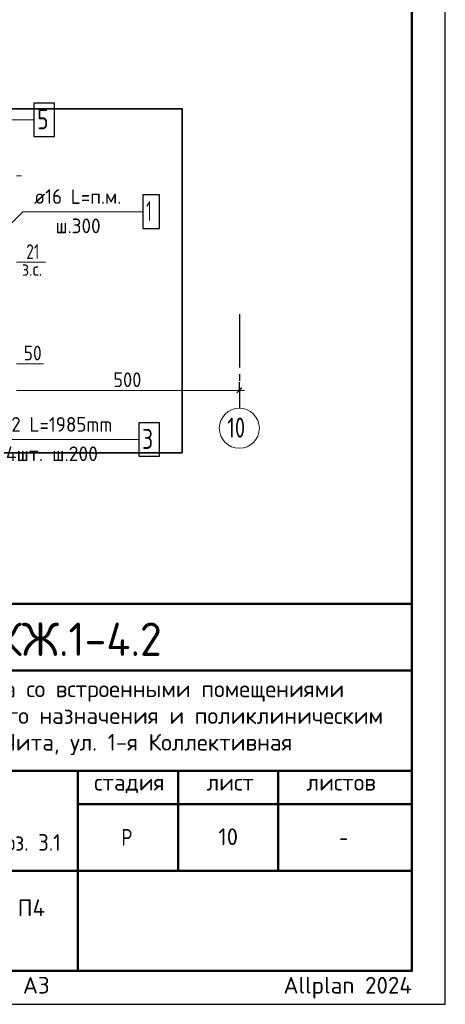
# Model space of a CAD drawing. Header units: millimetres. Extents: x 0 to 42000, y 0 to 29700.
# Tile 20 of 30: x 35629 to 42000, y 0 to 14751. Entities that reach past the tile are written whole.
import ezdxf

# ---------------------------------------------------------------- set-up
doc = ezdxf.new("R2010")
doc.units = ezdxf.units.MM
doc.linetypes.add('______5', pattern=[1100, 800, -100, 100, -100])
for name, color, linetype, lineweight in [('S1 Продольная арматура', 52, 'Continuous', 25), ('S2 ДОП Продольная арматура', 52, 'Continuous', 25), ('Standard', 7, 'Continuous', 25), ('Надписи', 7, 'Continuous', 25), ('Оси', 7, '______5', 13), ('Позиционная метка линия выноска', 7, 'Continuous', 13), ('Размерная выноска', 7, 'Continuous', 13), ('Хомут', 52, 'Continuous', 25)]:
    doc.layers.add(name, color=color, linetype=linetype, lineweight=lineweight)
doc.styles.add('ISOCPEUR', font='txt')

msp = doc.modelspace()

# ---------------------------------------------------------------- linework, layer by layer
at = {"layer": 'S1 Продольная арматура', "color": 7, "linetype": 'Continuous', "lineweight": 25, "transparency": 33554687}
msp.add_lwpolyline([(37471, 11625), (37721, 11625), (37721, 12125), (37471, 12125), (37471, 11625)], dxfattribs=at)
at = {"layer": 'S2 ДОП Продольная арматура', "color": 7, "linetype": 'Continuous', "lineweight": 25, "transparency": 33554687}
msp.add_lwpolyline([(37411, 8210), (37721, 8210), (37721, 8710), (37411, 8710), (37411, 8210)], dxfattribs=at)
at = {"layer": 'Standard', "color": 7, "linetype": 'Continuous', "lineweight": 13, "transparency": 33554687}
for p, q in [((35583, 12411), (35658, 12411)), ((35583, 11117), (35658, 11117)), ((35583, 9597), (35658, 9597)), ((35583, 9197), (38917, 9197)), ((38917, 9197), (38992, 9197))]:
    msp.add_line(p, q, dxfattribs=at)
at = {"layer": 'Standard', "color": 7, "linetype": 'Continuous', "lineweight": -3, "transparency": 33554687}
for q in [(38917, 9322), (38917, 9072), (38917, 9063)]:
    msp.add_line((38917, 9197), q, dxfattribs=at)
at = {"layer": 'Standard', "color": 7, "linetype": 'Continuous', "lineweight": 25, "transparency": 33554687}
for p, q in [((38879, 9159), (38954, 9234)), ((41500, 500), (41500, 6000)), ((23000, 500), (41500, 500)), ((23000, 500), (41500, 500)), ((23000, 500), (41500, 500))]:
    msp.add_line(p, q, dxfattribs=at)
at = {"layer": 'Standard', "color": 7, "linetype": 'Continuous', "lineweight": 50, "transparency": 33554687}
for p, q in [((23000, 6000), (41500, 6000)), ((29500, 5000), (41500, 5000)), ((29500, 3500), (41500, 3500)), ((36500, 2000), (36500, 3500)), ((38000, 2000), (38000, 3500)), ((39500, 2000), (39500, 3500)), ((36500, 3000), (41500, 3000)), ((29500, 2000), (41500, 2000)), ((36500, 500), (36500, 2000)), ((36500, 500), (36500, 2000))]:
    msp.add_line(p, q, dxfattribs=at)
at = {"layer": 'Standard', "color": 7, "linetype": 'Continuous', "lineweight": 25, "transparency": 33554687}
msp.add_lwpolyline([(0, 0), (42000, 0), (42000, 29700), (0, 29700), (0, 0)], close=True, dxfattribs=at)
at = {"layer": 'Standard', "color": 7, "linetype": 'Continuous', "lineweight": 50, "transparency": 33554687}
msp.add_lwpolyline([(2000, 29200), (41500, 29200), (41500, 500), (2000, 500), (2000, 29200)], close=True, dxfattribs=at)
at = {"layer": 'Standard', "color": 7, "linetype": 'Continuous', "lineweight": 13, "transparency": 33554687}
msp.add_lwpolyline([(41500, 29200), (23000, 29200), (23000, 6000), (41500, 6000), (41500, 29200)], dxfattribs=at)
at = {"layer": 'Standard', "color": 254, "linetype": 'Continuous', "lineweight": 35, "true_color": 0xc4c4ff, "transparency": 33554687}
msp.add_lwpolyline([(26051, 8263), (38059, 8263), (38059, 13418), (26051, 13418), (26051, 8263)], dxfattribs=at)
at = {"layer": 'Standard', "color": 7, "linetype": 'Continuous', "lineweight": 25, "transparency": 33554687}
msp.add_lwpolyline([(41500, 6000), (23000, 6000), (23000, 500), (41500, 500), (41500, 6000)], dxfattribs=at)
at = {"layer": 'Оси', "color": 8, "linetype": '______5', "lineweight": -3, "transparency": 33554687}
msp.add_line((38917, 10341), (38917, 8930), dxfattribs=at)
at = {"layer": 'Оси', "color": 7, "linetype": 'Continuous', "lineweight": 13, "transparency": 33554687}
msp.add_circle((38917, 8630), 300, dxfattribs=at)
at = {"layer": 'Позиционная метка линия выноска', "color": 7, "linetype": 'Continuous', "lineweight": 13, "transparency": 33554687}
for points in [[(35840, 13250), (33610, 13250), (33610, 11117), (33343, 11117)], [(35250, 11450), (35674, 11875), (37471, 11875)], [(37411, 8460), (34749, 8460), (34749, 10660)]]:
    msp.add_lwpolyline(points, dxfattribs=at)
at = {"layer": 'Размерная выноска', "color": 7, "linetype": 'Continuous', "lineweight": 13, "transparency": 33554687}
for p, q in [((35583, 11117), (36014, 11117)), ((35983, 9597), (35583, 9597))]:
    msp.add_line(p, q, dxfattribs=at)
at = {"layer": 'Хомут', "color": 7, "linetype": 'Continuous', "lineweight": 25, "transparency": 33554687}
msp.add_lwpolyline([(35840, 13000), (36150, 13000), (36150, 13500), (35840, 13500), (35840, 13000)], dxfattribs=at)

# ---------------------------------------------------------------- texts
at = {"layer": 'S1 Продольная арматура', "color": 7, "linetype": 'Continuous', "lineweight": 13, "transparency": 33554687, "attachment_point": 7, "style": 'ISOCPEUR'}
for s, insert, char_height, width in [('\\W0.94;ø16 L=п.м. ', (35845, 11992), 220, 1599.14), ('\\W0.56;1', (37521, 11735), 300, 233.34), ('\\W0.95;ш.300 ', (36164, 11552), 220, 962.13)]:
    msp.add_mtext(s, dxfattribs=dict(at, insert=insert, char_height=char_height, width=width))
at = {"layer": 'S2 ДОП Продольная арматура', "color": 7, "linetype": 'Continuous', "lineweight": 13, "transparency": 33554687, "attachment_point": 7, "style": 'ISOCPEUR'}
for s, insert, char_height, width in [('\\W0.94;ø12 L=1985mm ', (35234, 8578), 220, 2104.38), ('\\W0.78;3', (37461, 8320), 300, 326.41), ('\\W0.97;4шт. ш.200 ', (35421, 8138), 220, 1734.41)]:
    msp.add_mtext(s, dxfattribs=dict(at, insert=insert, char_height=char_height, width=width))
at = {"layer": 'Standard', "color": 7, "linetype": 'Continuous', "lineweight": 25, "transparency": 33554687, "attachment_point": 7, "style": 'ISOCPEUR'}
for s, insert, char_height, width in [('\\W0.75;21', (35727, 11167), 220, 346.33), ('\\W0.87;50', (35688, 9647), 220, 403.94), ('\\W0.91;500', (37030, 9247), 220, 561.98), ('\\W0.99;Строительство жилого комплекса со встроенными помещениями', (30388, 4533), 250, 10343.94), ('\\W0.99;общественно-делового, коммерческого назначения и поликлиническим', (29912, 4133), 250, 11292.27), ('\\W0.99;учреждением по адресу: г. Чита, ул. 1-я Коллективная', (31119, 3733), 250, 8881.18), ('\\W0.99;стадия    лист     листов', (36743, 3162), 250, 4372.59), ('\\W0.90;назначения на первом этаже здания" поз. 3.1', (29676, 2233), 250, 6756.08), ('\\W0.80;Р', (37150, 2375), 250, 299.86), ('\\W0.78;-', (40412, 2375), 250, 272.01)]:
    msp.add_mtext(s, dxfattribs=dict(at, insert=insert, char_height=char_height, width=width))
at = {"layer": 'Standard', "color": 7, "linetype": 'Continuous', "lineweight": 18, "transparency": 33554687, "insert": (35662, 10914), "char_height": 200, "width": 459.94, "attachment_point": 7, "style": 'ISOCPEUR'}
msp.add_mtext('\\W0.90;з.с.', dxfattribs=at)
at = {"layer": 'Standard', "color": 7, "linetype": 'Continuous', "lineweight": 50, "transparency": 33554687, "insert": (33260, 5218), "char_height": 500, "width": 4986.98, "attachment_point": 7, "style": 'ISOCPEUR'}
msp.add_mtext('\\W0.96;24-04-КЖ.1-4.2', dxfattribs=at)
at = {"layer": 'Standard', "color": 7, "linetype": 'Continuous', "lineweight": 25, "transparency": 33554687, "insert": (33000, 1571), "char_height": 250, "width": 5904.38, "attachment_point": 2, "line_spacing_factor": 0.903614}
msp.add_mtext('\\A1;{\\fISOCPEUR|i0|b0;\\H250.000000;\\W1.000000;\\C7;Схемы армирования пилонов П3.1, П4}\\P{\\fISOCPEUR|i0|b0;\\H250.000000;\\W1.000000;\\C7;в осях 2-13}\\P', dxfattribs=at)
at = {"layer": 'Standard', "color": 8, "linetype": 'Continuous', "lineweight": 13, "transparency": 33554687, "insert": (41500, 248), "char_height": 250, "width": 11749.46, "attachment_point": 6, "style": 'ISOCPEUR'}
msp.add_mtext('\\A1;{\\fISOCPEUR|i0|b0;\\H250.000000;\\W1.000000;\\C8;Копировал                  формат - А3                      Allplan 2024}\\P', dxfattribs=at)
at = {"layer": 'Надписи', "color": 7, "linetype": 'Continuous', "lineweight": 13, "transparency": 33554687, "insert": (38750, 2510), "char_height": 250, "width": 393.75, "attachment_point": 5, "style": 'ISOCPEUR'}
msp.add_mtext('\\A1;{\\fISOCPEUR|i0|b0;\\H250.000000;\\W1.000000;\\C7;10}\\P', dxfattribs=at)
at = {"layer": 'Оси', "color": 7, "linetype": 'Continuous', "lineweight": 25, "transparency": 33554687, "insert": (38737, 8490), "char_height": 300, "width": 472.29, "attachment_point": 7, "style": 'ISOCPEUR'}
msp.add_mtext('\\W0.75;10', dxfattribs=at)
at = {"layer": 'Хомут', "color": 7, "linetype": 'Continuous', "lineweight": 13, "transparency": 33554687, "attachment_point": 7, "style": 'ISOCPEUR'}
for s, insert, char_height, width in [('\\W0.96;ø8 L=1640mm ', (33809, 13368), 220, 2018.39), ('\\W0.78;5', (35890, 13110), 300, 326.41)]:
    msp.add_mtext(s, dxfattribs=dict(at, insert=insert, char_height=char_height, width=width))

doc.saveas('drawing.dxf')
